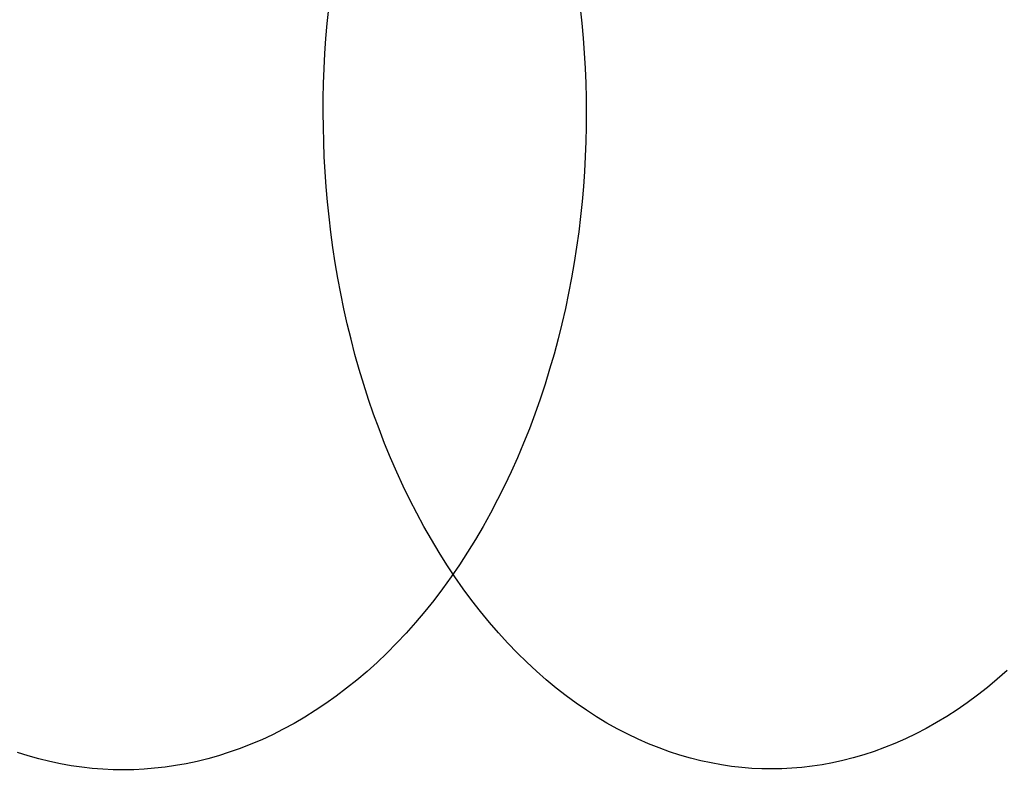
# Model space of a CAD drawing. Header units: millimetres. Extents: x -2852 to 102, y -106 to 97.
# Tile 135 of 256: x -2511 to -2501, y -12 to -4. Entities that reach past the tile are written whole.
import ezdxf

# ---------------------------------------------------------------- set-up
doc = ezdxf.new("R2010")
doc.units = ezdxf.units.MM
doc.header["$MEASUREMENT"] = 0
doc.layers.add('Predefinito', color=5, linetype='Continuous')

msp = doc.modelspace()

# ---------------------------------------------------------------- linework, layer by layer
at = {"layer": 'Predefinito', "extrusion": (-0.001366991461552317, 0.9999990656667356, 0)}
msp.add_lwpolyline([(1893.351324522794, 1025.42292373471), (1943.995638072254, 932.9039963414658), (1961.195860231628, 903.3342027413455), (1978.993972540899, 874.0949544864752), (1998.616769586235, 843.5455550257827), (2019.57383825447, 812.9372917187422), (2030.542156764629, 797.7648246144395), (2041.807183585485, 782.7956663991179), (2053.362682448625, 768.0910785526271), (2065.262349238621, 753.6442822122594), (2077.378819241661, 739.6632572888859), (2089.887840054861, 726.0076633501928), (2102.541407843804, 713.0045566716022), (2109.031955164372, 706.653154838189), (2115.637419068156, 700.4117466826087), (2122.164949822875, 694.4647839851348), (2128.809624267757, 688.6383311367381), (2135.576121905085, 682.9420587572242), (2142.469122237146, 677.385637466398), (2149.247856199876, 672.1639067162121), (2156.152456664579, 667.0940738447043), (2163.186477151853, 662.1888820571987), (2170.353255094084, 657.4618598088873), (2177.385123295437, 653.090251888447), (2184.545983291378, 648.9110545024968), (2191.838042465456, 644.9391512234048), (2199.261258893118, 641.1914949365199), (2206.558744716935, 637.7994573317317), (2213.976013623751, 634.6499397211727), (2217.728858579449, 633.1713967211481), (2221.510611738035, 631.7599396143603), (2225.320770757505, 630.4178294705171), (2229.158833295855, 629.1473273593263), (2233.492784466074, 627.8109071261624), (2237.855495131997, 626.5693829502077), (2242.242043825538, 625.4243394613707), (2246.65050374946, 624.3753822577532), (2250.820668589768, 623.4747271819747), (2255.007433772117, 622.6581809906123), (2259.208897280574, 621.9254063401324), (2263.422687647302, 621.2759436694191), (2267.618848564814, 620.7126819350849), (2271.823276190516, 620.2303412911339), (2276.03452739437, 619.8281001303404), (2280.25115904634, 619.5051368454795), (2284.471709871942, 619.2606014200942), (2288.694646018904, 619.0935302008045), (2292.918415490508, 619.0029311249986), (2297.141466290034, 618.9878121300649), (2305.55707747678, 619.1790170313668), (2313.954794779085, 619.6579889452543), (2322.325882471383, 620.4160973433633), (2330.66210220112, 621.4445185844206), (2338.947760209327, 622.733170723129), (2347.184703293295, 624.2748402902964), (2355.367115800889, 626.0616068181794), (2363.489182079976, 628.0855498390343), (2371.510279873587, 630.3286765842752), (2379.462038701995, 632.7929579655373), (2387.340598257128, 635.4722975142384), (2395.141678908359, 638.3606017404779), (2402.771482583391, 641.4149501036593), (2410.318012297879, 644.6638726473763), (2417.777958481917, 648.1037776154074), (2425.148011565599, 651.731073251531), (2432.266807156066, 655.457280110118), (2439.29190530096, 659.3574054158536), (2446.218870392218, 663.4296977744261), (2453.043600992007, 667.6731772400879), (2459.336958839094, 671.8008511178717), (2465.532588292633, 676.0781928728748), (2471.625899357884, 680.5058177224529), (2477.611476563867, 685.0847145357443), (2485.196021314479, 691.2439231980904), (2492.572953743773, 697.6527941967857), (2496.48016059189, 701.227419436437), (2500.322119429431, 704.8714970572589), (2504.097656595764, 708.5832848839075), (2507.805818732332, 712.3606644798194), (2514.889817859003, 719.9615224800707), (2521.70957167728, 727.7888870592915), (2528.210201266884, 735.7512486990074), (2534.459556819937, 743.8977345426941), (2540.461105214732, 752.2003302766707), (2546.233647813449, 760.6471974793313), (2551.824459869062, 769.2712208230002), (2557.213527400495, 778.000570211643), (2562.522258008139, 786.9957281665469), (2567.663563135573, 796.0696525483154), (2577.52678111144, 814.3908881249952), (2632.82336339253, 924.5810875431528), (2644.451836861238, 945.9817918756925), (2657.017906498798, 967.7557466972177), (2680.503230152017, 1005.603319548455), (2683.726436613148, 1011.103481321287), (2686.673477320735, 1016.485880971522), (2687.995116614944, 1019.075738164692), (2689.268848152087, 1021.731139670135), (2690.354444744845, 1024.168534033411), (2690.874860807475, 1025.41657920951), (2691.377838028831, 1026.687096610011)], dxfattribs=at)
msp.add_lwpolyline([(1893.351324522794, 1025.42292373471), (1943.995638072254, 932.9039963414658), (1961.195860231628, 903.3342027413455), (1978.993972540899, 874.0949544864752), (1998.616769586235, 843.5455550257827), (2019.57383825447, 812.9372917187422), (2030.542156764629, 797.7648246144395), (2041.807183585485, 782.7956663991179), (2053.362682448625, 768.0910785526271), (2065.262349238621, 753.6442822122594), (2077.378819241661, 739.6632572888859), (2089.887840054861, 726.0076633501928), (2102.541407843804, 713.0045566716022), (2109.031955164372, 706.653154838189), (2115.637419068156, 700.4117466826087), (2122.164949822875, 694.4647839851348), (2128.809624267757, 688.6383311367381), (2135.576121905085, 682.9420587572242), (2142.469122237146, 677.385637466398), (2149.247856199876, 672.1639067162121), (2156.152456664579, 667.0940738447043), (2163.186477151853, 662.1888820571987), (2170.353255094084, 657.4618598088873), (2177.385123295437, 653.090251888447), (2184.545983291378, 648.9110545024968), (2191.838042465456, 644.9391512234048), (2199.261258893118, 641.1914949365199), (2206.558744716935, 637.7994573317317), (2213.976013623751, 634.6499397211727), (2217.728858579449, 633.1713967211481), (2221.510611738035, 631.7599396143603), (2225.320770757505, 630.4178294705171), (2229.158833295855, 629.1473273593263), (2233.492784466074, 627.8109071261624), (2237.855495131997, 626.5693829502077), (2242.242043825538, 625.4243394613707), (2246.65050374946, 624.3753822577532), (2250.820668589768, 623.4747271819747), (2255.007433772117, 622.6581809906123), (2259.208897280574, 621.9254063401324), (2263.422687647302, 621.2759436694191), (2267.618848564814, 620.7126819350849), (2271.823276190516, 620.2303412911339), (2276.03452739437, 619.8281001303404), (2280.25115904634, 619.5051368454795), (2284.471709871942, 619.2606014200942), (2288.694646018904, 619.0935302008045), (2292.918415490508, 619.0029311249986), (2297.141466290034, 618.9878121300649), (2305.55707747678, 619.1790170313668), (2313.954794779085, 619.6579889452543), (2322.325882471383, 620.4160973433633), (2330.66210220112, 621.4445185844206), (2338.947760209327, 622.733170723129), (2347.184703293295, 624.2748402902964), (2355.367115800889, 626.0616068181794), (2363.489182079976, 628.0855498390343), (2371.510279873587, 630.3286765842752), (2379.462038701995, 632.7929579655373), (2387.340598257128, 635.4722975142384), (2395.141678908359, 638.3606017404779), (2402.771482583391, 641.4149501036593), (2410.318012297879, 644.6638726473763), (2417.777958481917, 648.1037776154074), (2425.148011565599, 651.731073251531), (2432.266807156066, 655.457280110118), (2439.29190530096, 659.3574054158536), (2446.218870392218, 663.4296977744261), (2453.043600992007, 667.6731772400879), (2459.336958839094, 671.8008511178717), (2465.532588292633, 676.0781928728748), (2471.625899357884, 680.5058177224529), (2477.611476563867, 685.0847145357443), (2485.196021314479, 691.2439231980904), (2492.572953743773, 697.6527941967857), (2496.48016059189, 701.227419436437), (2500.322119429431, 704.8714970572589), (2504.097656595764, 708.5832848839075), (2507.805818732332, 712.3606644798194), (2514.889817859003, 719.9615224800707), (2521.70957167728, 727.7888870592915), (2528.210201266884, 735.7512486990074), (2534.459556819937, 743.8977345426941), (2540.461105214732, 752.2003302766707), (2546.233647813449, 760.6471974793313), (2551.824459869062, 769.2712208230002), (2557.213527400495, 778.000570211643), (2562.522258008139, 786.9957281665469), (2567.663563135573, 796.0696525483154), (2577.52678111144, 814.3908881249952), (2632.82336339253, 924.5810875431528), (2644.451836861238, 945.9817918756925), (2657.017906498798, 967.7557466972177), (2680.503230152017, 1005.603319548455), (2683.726436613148, 1011.103481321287), (2686.673477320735, 1016.485880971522), (2687.995116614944, 1019.075738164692), (2689.268848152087, 1021.731139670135), (2690.354444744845, 1024.168534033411), (2690.874860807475, 1025.41657920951), (2691.377838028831, 1026.687096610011)], dxfattribs=at)
at = {"layer": 'Predefinito', "extrusion": (-0.001366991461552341, 0.9999990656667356, 0)}
msp.add_lwpolyline([(2685.093597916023, 1029.656408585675), (2684.652767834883, 1028.514424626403), (2684.178802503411, 1027.353558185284), (2683.136399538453, 1024.977799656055), (2681.976255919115, 1022.534376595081), (2680.708238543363, 1020.028532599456), (2679.342214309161, 1017.465511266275), (2677.888050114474, 1014.850556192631), (2674.754769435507, 1009.485819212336), (2647.236081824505, 964.8120572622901), (2634.885210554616, 943.0068633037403), (2623.437528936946, 921.6081928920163), (2573.471985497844, 821.6063727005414), (2563.678453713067, 803.1830507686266), (2553.533115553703, 785.344988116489), (2548.272492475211, 776.6534082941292), (2542.856685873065, 768.1177184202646), (2537.263285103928, 759.7411102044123), (2531.469879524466, 751.526775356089), (2525.454058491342, 743.4779055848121), (2519.19341136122, 735.5976926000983), (2512.665527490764, 727.8893281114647), (2505.84799623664, 720.3560038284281), (2498.718406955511, 713.0009114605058), (2495.029587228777, 709.3911996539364), (2491.254349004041, 705.8272427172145), (2487.389890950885, 702.3094396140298), (2483.433411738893, 698.8381893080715), (2479.382110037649, 695.4138907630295), (2475.233184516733, 692.0369429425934), (2469.343648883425, 687.4556619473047), (2463.270454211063, 682.973492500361), (2457.02125633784, 678.5985806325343), (2450.603711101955, 674.3390723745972), (2444.025474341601, 670.2031137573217), (2437.294201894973, 666.19885081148), (2430.417549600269, 662.3344295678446), (2423.403173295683, 658.6179960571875), (2416.25872881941, 655.057696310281), (2408.991872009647, 651.6616763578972), (2401.610258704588, 648.4380822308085), (2394.121544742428, 645.3950599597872), (2386.533385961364, 642.5407555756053), (2378.853438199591, 639.883315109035), (2371.089357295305, 637.430884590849), (2363.2487990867, 635.191610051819), (2355.339419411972, 633.1736375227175), (2347.368874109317, 631.3851130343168), (2339.34481901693, 629.8341826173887), (2331.274909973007, 628.528992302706), (2323.166802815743, 627.4776881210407), (2315.028153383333, 626.688416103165), (2306.866617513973, 626.1693222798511), (2298.68985104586, 625.9285526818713), (2294.598148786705, 625.9150851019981), (2290.505509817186, 625.9742533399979), (2286.412891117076, 626.1070756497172), (2282.321249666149, 626.3145702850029), (2278.23154244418, 626.5977554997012), (2274.144726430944, 626.9576495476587), (2270.061758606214, 627.395270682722), (2265.983595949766, 627.9116371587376), (2261.911195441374, 628.507767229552), (2257.845514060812, 629.1846791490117), (2253.787508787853, 629.9433911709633), (2249.738136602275, 630.7849215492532), (2245.698354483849, 631.7102885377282), (2241.669119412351, 632.7205103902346), (2237.651388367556, 633.816605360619), (2233.646118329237, 634.9995917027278), (2229.971796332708, 636.1656457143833), (2226.308964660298, 637.4051216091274), (2222.657749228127, 638.7169859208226), (2219.018275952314, 640.1002051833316), (2215.390670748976, 641.5537459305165), (2211.775059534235, 643.0765746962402), (2204.580322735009, 646.3259624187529), (2197.435072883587, 649.8401006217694), (2190.340317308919, 653.6107215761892), (2183.297063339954, 657.629557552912), (2176.30631830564, 661.8883408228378), (2169.369089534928, 666.378803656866), (2162.486384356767, 671.0926783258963), (2155.659210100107, 676.0216971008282), (2148.888574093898, 681.1575922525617), (2142.175483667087, 686.4920960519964), (2135.520946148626, 692.0169407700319), (2128.925968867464, 697.7238586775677), (2122.39155915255, 703.6045820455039), (2115.918724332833, 709.6508431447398), (2109.508471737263, 715.8543742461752), (2096.879742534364, 728.7001755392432), (2084.513430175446, 742.0758440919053), (2072.417593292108, 755.915238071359), (2060.600290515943, 770.1522156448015), (2049.069580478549, 784.7206349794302), (2037.833521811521, 799.5543542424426), (2026.900173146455, 814.587231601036), (2005.973840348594, 844.9858932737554), (1986.355051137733, 875.3874853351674), (1968.10827456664, 905.2628731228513), (1951.297979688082, 934.0829219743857), (1899.710998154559, 1028.227034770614)], dxfattribs=at)
msp.add_lwpolyline([(2685.093597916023, 1029.656408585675), (2684.652767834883, 1028.514424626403), (2684.178802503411, 1027.353558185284), (2683.136399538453, 1024.977799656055), (2681.976255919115, 1022.534376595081), (2680.708238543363, 1020.028532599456), (2679.342214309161, 1017.465511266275), (2677.888050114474, 1014.850556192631), (2674.754769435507, 1009.485819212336), (2647.236081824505, 964.8120572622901), (2634.885210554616, 943.0068633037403), (2623.437528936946, 921.6081928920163), (2573.471985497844, 821.6063727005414), (2563.678453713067, 803.1830507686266), (2553.533115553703, 785.344988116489), (2548.272492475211, 776.6534082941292), (2542.856685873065, 768.1177184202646), (2537.263285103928, 759.7411102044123), (2531.469879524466, 751.526775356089), (2525.454058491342, 743.4779055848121), (2519.19341136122, 735.5976926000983), (2512.665527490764, 727.8893281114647), (2505.84799623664, 720.3560038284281), (2498.718406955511, 713.0009114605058), (2495.029587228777, 709.3911996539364), (2491.254349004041, 705.8272427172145), (2487.389890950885, 702.3094396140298), (2483.433411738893, 698.8381893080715), (2479.382110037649, 695.4138907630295), (2475.233184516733, 692.0369429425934), (2469.343648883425, 687.4556619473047), (2463.270454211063, 682.973492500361), (2457.02125633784, 678.5985806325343), (2450.603711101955, 674.3390723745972), (2444.025474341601, 670.2031137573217), (2437.294201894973, 666.19885081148), (2430.417549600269, 662.3344295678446), (2423.403173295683, 658.6179960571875), (2416.25872881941, 655.057696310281), (2408.991872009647, 651.6616763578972), (2401.610258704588, 648.4380822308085), (2394.121544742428, 645.3950599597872), (2386.533385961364, 642.5407555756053), (2378.853438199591, 639.883315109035), (2371.089357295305, 637.430884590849), (2363.2487990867, 635.191610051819), (2355.339419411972, 633.1736375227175), (2347.368874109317, 631.3851130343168), (2339.34481901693, 629.8341826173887), (2331.274909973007, 628.528992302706), (2323.166802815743, 627.4776881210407), (2315.028153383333, 626.688416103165), (2306.866617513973, 626.1693222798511), (2298.68985104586, 625.9285526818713), (2294.598148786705, 625.9150851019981), (2290.505509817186, 625.9742533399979), (2286.412891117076, 626.1070756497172), (2282.321249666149, 626.3145702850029), (2278.23154244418, 626.5977554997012), (2274.144726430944, 626.9576495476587), (2270.061758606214, 627.395270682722), (2265.983595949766, 627.9116371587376), (2261.911195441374, 628.507767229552), (2257.845514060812, 629.1846791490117), (2253.787508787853, 629.9433911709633), (2249.738136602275, 630.7849215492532), (2245.698354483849, 631.7102885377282), (2241.669119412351, 632.7205103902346), (2237.651388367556, 633.816605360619), (2233.646118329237, 634.9995917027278), (2229.971796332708, 636.1656457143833), (2226.308964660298, 637.4051216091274), (2222.657749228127, 638.7169859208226), (2219.018275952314, 640.1002051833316), (2215.390670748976, 641.5537459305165), (2211.775059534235, 643.0765746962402), (2204.580322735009, 646.3259624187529), (2197.435072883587, 649.8401006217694), (2190.340317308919, 653.6107215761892), (2183.297063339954, 657.629557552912), (2176.30631830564, 661.8883408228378), (2169.369089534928, 666.378803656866), (2162.486384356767, 671.0926783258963), (2155.659210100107, 676.0216971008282), (2148.888574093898, 681.1575922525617), (2142.175483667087, 686.4920960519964), (2135.520946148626, 692.0169407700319), (2128.925968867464, 697.7238586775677), (2122.39155915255, 703.6045820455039), (2115.918724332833, 709.6508431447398), (2109.508471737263, 715.8543742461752), (2096.879742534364, 728.7001755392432), (2084.513430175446, 742.0758440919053), (2072.417593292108, 755.915238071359), (2060.600290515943, 770.1522156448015), (2049.069580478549, 784.7206349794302), (2037.833521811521, 799.5543542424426), (2026.900173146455, 814.587231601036), (2005.973840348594, 844.9858932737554), (1986.355051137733, 875.3874853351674), (1968.10827456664, 905.2628731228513), (1951.297979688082, 934.0829219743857), (1899.710998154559, 1028.227034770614)], dxfattribs=at)
at = {"layer": 'Predefinito', "extrusion": (-0.001366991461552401, 0.9999990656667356, 0)}
msp.add_lwpolyline([(1905.997822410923, 1031.428428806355), (1956.520984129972, 939.1582508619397), (1973.60453218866, 909.8168611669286), (1991.259059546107, 880.8453350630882), (2010.695863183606, 850.6233721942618), (2031.418514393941, 820.4007730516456), (2042.247419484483, 805.4451126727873), (2053.355742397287, 790.7096059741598), (2064.734860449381, 776.2565019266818), (2076.43433653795, 762.081482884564), (2088.325555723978, 748.3907403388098), (2100.576544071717, 735.0493230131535), (2112.939555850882, 722.3789109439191), (2119.268332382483, 716.2038331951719), (2125.699634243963, 710.1457278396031), (2132.045113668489, 704.3836209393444), (2138.493589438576, 698.7488820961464), (2145.048292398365, 693.2512228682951), (2151.712453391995, 687.9003548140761), (2158.252666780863, 682.8836246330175), (2164.899770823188, 678.0249701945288), (2171.655563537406, 673.33675698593), (2178.52156675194, 668.8319380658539), (2185.240655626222, 664.6786451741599), (2192.064280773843, 660.7210165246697), (2198.992865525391, 656.9728005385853), (2206.024797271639, 653.449331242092), (2212.916299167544, 650.2727041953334), (2219.898812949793, 647.3353820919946), (2223.423111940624, 645.9610588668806), (2226.968924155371, 644.652069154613), (2230.535890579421, 643.410239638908), (2234.123652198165, 642.2373970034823), (2238.169605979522, 641.0065670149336), (2242.240851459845, 639.8648201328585), (2246.336730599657, 638.812186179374), (2250.455498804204, 637.8483913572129), (2254.353226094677, 637.0217065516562), (2258.268264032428, 636.2731354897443), (2262.199242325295, 635.6023215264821), (2266.144102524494, 635.0088970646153), (2270.07487688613, 634.4955651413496), (2274.015905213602, 634.0575691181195), (2277.965941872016, 633.6942292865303), (2281.923741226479, 633.4048659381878), (2285.888028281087, 633.1887752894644), (2289.85741059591, 633.0451572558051), (2293.830466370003, 632.9731876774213), (2297.805773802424, 632.972042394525), (2305.73650788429, 633.1778775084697), (2313.662034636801, 633.6549275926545), (2321.573915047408, 634.3958589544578), (2329.463989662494, 635.3931204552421), (2337.31691743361, 636.6378809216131), (2345.133722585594, 638.1238482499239), (2352.90812033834, 639.8439832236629), (2360.633825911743, 641.7912466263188), (2368.271357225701, 643.9488468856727), (2375.8498479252, 646.3189358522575), (2383.364657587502, 648.8958320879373), (2390.810761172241, 651.6738342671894), (2398.097603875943, 654.6117491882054), (2405.308166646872, 657.7368640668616), (2412.438284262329, 661.0455118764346), (2419.483791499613, 664.5340255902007), (2426.289408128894, 668.1170587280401), (2433.004724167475, 671.8662564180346), (2439.624449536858, 675.7793492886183), (2446.143566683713, 679.8546955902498), (2452.151421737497, 683.8161770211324), (2458.061334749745, 687.9179720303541), (2463.867861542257, 692.1596947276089), (2469.564661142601, 696.5411020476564), (2476.774283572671, 702.4275868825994), (2483.783399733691, 708.5497547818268), (2487.495615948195, 711.9641711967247), (2491.146267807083, 715.4452261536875), (2494.734752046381, 718.9917420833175), (2498.260593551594, 722.6021817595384), (2505.001949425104, 729.8726302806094), (2511.501801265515, 737.3701929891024), (2517.709842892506, 745.0109719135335), (2523.692201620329, 752.8455871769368), (2529.453121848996, 760.8504326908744), (2535.010897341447, 769.016779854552), (2540.411160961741, 777.3790323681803), (2545.634181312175, 785.8694052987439), (2550.797351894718, 794.6460133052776), (2555.815460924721, 803.527700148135), (2565.492794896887, 821.545129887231), (2620.831805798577, 931.8062205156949), (2632.630802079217, 953.4826676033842), (2645.4134554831, 975.5875227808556), (2668.905650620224, 1013.445253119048), (2671.936917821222, 1018.653796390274), (2673.307180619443, 1021.129516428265), (2674.61864502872, 1023.604817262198), (2675.780684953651, 1025.917584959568), (2676.866640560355, 1028.226160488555), (2677.757342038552, 1030.277169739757), (2678.169630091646, 1031.296693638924), (2678.556852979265, 1032.310471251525)], dxfattribs=at)
msp.add_lwpolyline([(1905.997822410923, 1031.428428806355), (1956.520984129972, 939.1582508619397), (1973.60453218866, 909.8168611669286), (1991.259059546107, 880.8453350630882), (2010.695863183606, 850.6233721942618), (2031.418514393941, 820.4007730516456), (2042.247419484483, 805.4451126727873), (2053.355742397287, 790.7096059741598), (2064.734860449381, 776.2565019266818), (2076.43433653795, 762.081482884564), (2088.325555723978, 748.3907403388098), (2100.576544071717, 735.0493230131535), (2112.939555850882, 722.3789109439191), (2119.268332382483, 716.2038331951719), (2125.699634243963, 710.1457278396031), (2132.045113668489, 704.3836209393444), (2138.493589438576, 698.7488820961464), (2145.048292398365, 693.2512228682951), (2151.712453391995, 687.9003548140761), (2158.252666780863, 682.8836246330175), (2164.899770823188, 678.0249701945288), (2171.655563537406, 673.33675698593), (2178.52156675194, 668.8319380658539), (2185.240655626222, 664.6786451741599), (2192.064280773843, 660.7210165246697), (2198.992865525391, 656.9728005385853), (2206.024797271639, 653.449331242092), (2212.916299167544, 650.2727041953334), (2219.898812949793, 647.3353820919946), (2223.423111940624, 645.9610588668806), (2226.968924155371, 644.652069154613), (2230.535890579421, 643.410239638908), (2234.123652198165, 642.2373970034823), (2238.169605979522, 641.0065670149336), (2242.240851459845, 639.8648201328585), (2246.336730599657, 638.812186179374), (2250.455498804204, 637.8483913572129), (2254.353226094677, 637.0217065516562), (2258.268264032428, 636.2731354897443), (2262.199242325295, 635.6023215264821), (2266.144102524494, 635.0088970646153), (2270.07487688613, 634.4955651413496), (2274.015905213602, 634.0575691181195), (2277.965941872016, 633.6942292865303), (2281.923741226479, 633.4048659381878), (2285.888028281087, 633.1887752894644), (2289.85741059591, 633.0451572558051), (2293.830466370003, 632.9731876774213), (2297.805773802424, 632.972042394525), (2305.73650788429, 633.1778775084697), (2313.662034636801, 633.6549275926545), (2321.573915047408, 634.3958589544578), (2329.463989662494, 635.3931204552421), (2337.31691743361, 636.6378809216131), (2345.133722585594, 638.1238482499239), (2352.90812033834, 639.8439832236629), (2360.633825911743, 641.7912466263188), (2368.271357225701, 643.9488468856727), (2375.8498479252, 646.3189358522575), (2383.364657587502, 648.8958320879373), (2390.810761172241, 651.6738342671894), (2398.097603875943, 654.6117491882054), (2405.308166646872, 657.7368640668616), (2412.438284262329, 661.0455118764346), (2419.483791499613, 664.5340255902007), (2426.289408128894, 668.1170587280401), (2433.004724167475, 671.8662564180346), (2439.624449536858, 675.7793492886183), (2446.143566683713, 679.8546955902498), (2452.151421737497, 683.8161770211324), (2458.061334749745, 687.9179720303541), (2463.867861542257, 692.1596947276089), (2469.564661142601, 696.5411020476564), (2476.774283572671, 702.4275868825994), (2483.783399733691, 708.5497547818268), (2487.495615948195, 711.9641711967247), (2491.146267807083, 715.4452261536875), (2494.734752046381, 718.9917420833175), (2498.260593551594, 722.6021817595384), (2505.001949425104, 729.8726302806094), (2511.501801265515, 737.3701929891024), (2517.709842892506, 745.0109719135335), (2523.692201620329, 752.8455871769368), (2529.453121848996, 760.8504326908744), (2535.010897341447, 769.016779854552), (2540.411160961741, 777.3790323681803), (2545.634181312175, 785.8694052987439), (2550.797351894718, 794.6460133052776), (2555.815460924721, 803.527700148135), (2565.492794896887, 821.545129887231), (2620.831805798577, 931.8062205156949), (2632.630802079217, 953.4826676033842), (2645.4134554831, 975.5875227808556), (2668.905650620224, 1013.445253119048), (2671.936917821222, 1018.653796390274), (2673.307180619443, 1021.129516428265), (2674.61864502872, 1023.604817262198), (2675.780684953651, 1025.917584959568), (2676.866640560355, 1028.226160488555), (2677.757342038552, 1030.277169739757), (2678.169630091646, 1031.296693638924), (2678.556852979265, 1032.310471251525)], dxfattribs=at)
at = {"layer": 'Predefinito', "extrusion": (-0.001366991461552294, 0.9999990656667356, 0)}
msp.add_lwpolyline([(1899.674573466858, 1028.425676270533), (1950.258311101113, 936.0311236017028), (1967.400196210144, 906.575531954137), (1985.126516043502, 877.4701447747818), (2004.656316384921, 847.0844636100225), (2025.496176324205, 816.669032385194), (2036.394788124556, 801.6049686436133), (2047.581462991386, 786.7526361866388), (2059.048771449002, 772.1737902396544), (2070.848342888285, 757.8628825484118), (2082.852187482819, 744.026998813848), (2095.23219206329, 730.5284931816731), (2107.740481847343, 717.6917338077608), (2114.150143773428, 711.4284940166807), (2120.668526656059, 705.2787372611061), (2127.105031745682, 699.4242024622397), (2133.651606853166, 693.6936066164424), (2140.312207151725, 688.0966408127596), (2147.090787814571, 682.642996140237), (2153.750261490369, 677.5237656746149), (2160.526113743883, 672.5595220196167), (2167.421020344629, 667.7628195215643), (2174.437410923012, 663.1468989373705), (2181.312889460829, 658.8844485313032), (2188.30513203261, 654.8160355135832), (2195.415453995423, 650.9559758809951), (2202.643028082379, 647.3204130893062), (2209.73752194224, 644.0360807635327), (2216.937413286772, 640.9926609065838), (2220.575985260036, 639.5662277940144), (2224.239767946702, 638.2060043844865), (2227.928330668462, 636.9140345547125), (2231.64124274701, 635.6923621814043), (2235.831195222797, 634.4087370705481), (2240.048173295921, 633.2171015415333), (2244.289387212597, 632.1182628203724), (2248.553001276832, 631.1118868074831), (2252.586947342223, 630.2482168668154), (2256.637848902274, 629.4656582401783), (2260.704069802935, 628.7638639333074), (2264.783395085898, 628.1424203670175), (2268.846862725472, 627.6041235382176), (2272.919590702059, 627.1439552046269), (2277.000234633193, 626.7611647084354), (2281.087450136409, 626.4550013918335), (2285.179869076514, 626.2246883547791), (2289.276028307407, 626.0693437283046), (2293.374440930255, 625.98805940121), (2297.473620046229, 625.979927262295), (2305.646792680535, 626.1784472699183), (2313.808414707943, 626.6564582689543), (2321.949898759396, 627.4059781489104), (2330.063045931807, 628.4188195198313), (2338.132338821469, 629.6855258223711), (2346.159212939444, 631.1993442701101), (2354.137618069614, 632.952795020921), (2362.061503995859, 634.9383982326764), (2369.890818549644, 637.1387617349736), (2377.655943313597, 639.5559469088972), (2385.352627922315, 642.1840648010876), (2392.9762200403, 645.0172180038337), (2400.434543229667, 648.0133496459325), (2407.813089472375, 651.200368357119), (2415.108121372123, 654.574644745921), (2422.315901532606, 658.1325494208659), (2429.27810764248, 661.7871694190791), (2436.148314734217, 665.6118309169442), (2442.921659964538, 669.6045235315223), (2449.59358383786, 673.7639364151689), (2455.744190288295, 677.8085140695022), (2461.796961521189, 681.9980824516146), (2467.746880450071, 686.3327562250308), (2473.588068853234, 690.8129082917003), (2480.985152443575, 696.835755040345), (2488.178176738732, 703.1012744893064), (2491.987888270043, 706.5957953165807), (2495.734193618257, 710.1583616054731), (2499.416204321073, 713.7875134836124), (2503.033206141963, 717.481423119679), (2509.945883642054, 724.91707638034), (2516.605686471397, 732.579540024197), (2522.960022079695, 740.3811103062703), (2529.075879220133, 748.3716608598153), (2534.957113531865, 756.5253814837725), (2540.622272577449, 764.8319886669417), (2546.117810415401, 773.3251265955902), (2551.423854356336, 781.9349877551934), (2556.659804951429, 790.8208707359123), (2561.739512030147, 799.7986763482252), (2571.509788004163, 817.9680090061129), (2626.827584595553, 928.1936540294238), (2638.541319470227, 949.7322297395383), (2651.215680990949, 971.6716347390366), (2674.70444038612, 1009.524286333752), (2677.831677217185, 1014.878638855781), (2679.262425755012, 1017.450514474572), (2680.646061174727, 1020.04534911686), (2681.887900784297, 1022.49666156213), (2683.067744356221, 1024.978650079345), (2684.055893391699, 1027.222851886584), (2684.52224544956, 1028.356636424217), (2684.967345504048, 1029.498783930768)], dxfattribs=at)
msp.add_lwpolyline([(1899.674573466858, 1028.425676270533), (1950.258311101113, 936.0311236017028), (1967.400196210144, 906.575531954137), (1985.126516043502, 877.4701447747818), (2004.656316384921, 847.0844636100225), (2025.496176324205, 816.669032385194), (2036.394788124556, 801.6049686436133), (2047.581462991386, 786.7526361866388), (2059.048771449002, 772.1737902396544), (2070.848342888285, 757.8628825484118), (2082.852187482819, 744.026998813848), (2095.23219206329, 730.5284931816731), (2107.740481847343, 717.6917338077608), (2114.150143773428, 711.4284940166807), (2120.668526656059, 705.2787372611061), (2127.105031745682, 699.4242024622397), (2133.651606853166, 693.6936066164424), (2140.312207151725, 688.0966408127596), (2147.090787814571, 682.642996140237), (2153.750261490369, 677.5237656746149), (2160.526113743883, 672.5595220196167), (2167.421020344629, 667.7628195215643), (2174.437410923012, 663.1468989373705), (2181.312889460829, 658.8844485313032), (2188.30513203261, 654.8160355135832), (2195.415453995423, 650.9559758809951), (2202.643028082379, 647.3204130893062), (2209.73752194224, 644.0360807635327), (2216.937413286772, 640.9926609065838), (2220.575985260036, 639.5662277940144), (2224.239767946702, 638.2060043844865), (2227.928330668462, 636.9140345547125), (2231.64124274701, 635.6923621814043), (2235.831195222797, 634.4087370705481), (2240.048173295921, 633.2171015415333), (2244.289387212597, 632.1182628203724), (2248.553001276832, 631.1118868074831), (2252.586947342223, 630.2482168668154), (2256.637848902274, 629.4656582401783), (2260.704069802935, 628.7638639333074), (2264.783395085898, 628.1424203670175), (2268.846862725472, 627.6041235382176), (2272.919590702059, 627.1439552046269), (2277.000234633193, 626.7611647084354), (2281.087450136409, 626.4550013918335), (2285.179869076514, 626.2246883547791), (2289.276028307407, 626.0693437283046), (2293.374440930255, 625.98805940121), (2297.473620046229, 625.979927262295), (2305.646792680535, 626.1784472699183), (2313.808414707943, 626.6564582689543), (2321.949898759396, 627.4059781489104), (2330.063045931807, 628.4188195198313), (2338.132338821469, 629.6855258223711), (2346.159212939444, 631.1993442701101), (2354.137618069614, 632.952795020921), (2362.061503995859, 634.9383982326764), (2369.890818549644, 637.1387617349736), (2377.655943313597, 639.5559469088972), (2385.352627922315, 642.1840648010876), (2392.9762200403, 645.0172180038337), (2400.434543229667, 648.0133496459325), (2407.813089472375, 651.200368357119), (2415.108121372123, 654.574644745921), (2422.315901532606, 658.1325494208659), (2429.27810764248, 661.7871694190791), (2436.148314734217, 665.6118309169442), (2442.921659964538, 669.6045235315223), (2449.59358383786, 673.7639364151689), (2455.744190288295, 677.8085140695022), (2461.796961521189, 681.9980824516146), (2467.746880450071, 686.3327562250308), (2473.588068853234, 690.8129082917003), (2480.985152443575, 696.835755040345), (2488.178176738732, 703.1012744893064), (2491.987888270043, 706.5957953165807), (2495.734193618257, 710.1583616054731), (2499.416204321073, 713.7875134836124), (2503.033206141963, 717.481423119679), (2509.945883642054, 724.91707638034), (2516.605686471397, 732.579540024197), (2522.960022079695, 740.3811103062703), (2529.075879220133, 748.3716608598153), (2534.957113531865, 756.5253814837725), (2540.622272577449, 764.8319886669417), (2546.117810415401, 773.3251265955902), (2551.423854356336, 781.9349877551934), (2556.659804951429, 790.8208707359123), (2561.739512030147, 799.7986763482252), (2571.509788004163, 817.9680090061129), (2626.827584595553, 928.1936540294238), (2638.541319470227, 949.7322297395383), (2651.215680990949, 971.6716347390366), (2674.70444038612, 1009.524286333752), (2677.831677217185, 1014.878638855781), (2679.262425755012, 1017.450514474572), (2680.646061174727, 1020.04534911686), (2681.887900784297, 1022.49666156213), (2683.067744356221, 1024.978650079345), (2684.055893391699, 1027.222851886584), (2684.52224544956, 1028.356636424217), (2684.967345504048, 1029.498783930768)], dxfattribs=at)
at = {"layer": 'Predefinito'}
for points in [[(-2505.061767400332, -3.837235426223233, 729.8097599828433), (-2505.044551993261, -3.998840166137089, 729.826794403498), (-2505.030108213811, -4.159700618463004, 729.8410517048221), (-2505.018383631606, -4.319691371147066, 729.8525846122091), (-2505.009322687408, -4.478692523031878, 729.8614489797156), (-2505.002866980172, -4.636589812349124, 729.867703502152), (-2504.998955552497, -4.793274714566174, 729.871409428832), (-2504.997525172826, -4.948644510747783, 729.8726302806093), (-2504.998530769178, -5.104017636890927, 729.871409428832), (-2505.002013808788, -5.260712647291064, 729.867703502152), (-2505.008037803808, -5.418626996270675, 729.8614489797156), (-2505.016664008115, -5.577652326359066, 729.8525846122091), (-2505.027951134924, -5.737674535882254, 729.8410517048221), (-2505.041955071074, -5.898573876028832, 729.826794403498), (-2505.058728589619, -6.060225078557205, 729.8097599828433), (-2505.078321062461, -6.222497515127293, 729.7898991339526), (-2505.100778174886, -6.385255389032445, 729.767166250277), (-2505.126141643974, -6.548357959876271, 729.7415197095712), (-2505.154448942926, -6.711659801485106, 729.7129221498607), (-2505.185733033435, -6.875011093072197, 729.6813407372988), (-2505.220022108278, -7.038257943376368, 729.6467474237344), (-2505.257339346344, -7.201242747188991, 729.6091191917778), (-2505.297702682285, -7.363804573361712, 729.5684382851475), (-2505.341124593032, -7.525779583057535, 729.5246924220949), (-2505.387611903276, -7.687001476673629, 729.4778749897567), (-2505.437165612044, -7.847301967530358, 729.4279852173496), (-2505.489780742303, -8.006511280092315, 729.3750283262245), (-2505.545446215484, -8.16445867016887, 729.3190156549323), (-2505.604144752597, -8.32097296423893, 729.259964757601), (-2505.665852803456, -8.475883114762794, 729.1978994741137), (-2505.730540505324, -8.62901876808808, 729.1328499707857), (-2505.798171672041, -8.780210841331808, 729.0648527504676), (-2505.868703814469, -8.929292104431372, 728.9939506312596), (-2505.942088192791, -9.076097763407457, 728.9201926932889), (-2506.018269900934, -9.220466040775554, 728.8436341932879), (-2506.0971879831, -9.362238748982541, 728.7643364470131), (-2506.17877558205, -9.50126185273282, 728.682366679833), (-2506.262960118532, -9.637386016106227, 728.5977978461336), (-2506.349663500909, -9.770467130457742, 728.5107084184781), (-2506.438802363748, -9.900366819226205, 728.4211821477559), (-2506.530288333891, -10.02695291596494, 728.3293077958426), (-2506.624028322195, -10.15009991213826, 728.2351788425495), (-2506.719924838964, -10.26968937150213, 728.138893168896), (-2506.817876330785, -10.38561030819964, 728.0405527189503), (-2506.917777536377, -10.49775952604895, 727.9402631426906), (-2507.01951985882, -10.60604191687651, 727.8381334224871), (-2507.122991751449, -10.71037071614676, 727.7342754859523), (-2507.228079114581, -10.81066771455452, 727.6288038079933), (-2507.334665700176, -10.90686342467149, 727.5218350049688), (-2507.442633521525, -10.99889720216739, 727.4134874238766), (-2507.551863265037, -11.08671732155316, 727.3038807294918), (-2507.662234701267, -11.17028100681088, 727.1931354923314), (-2507.773627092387, -11.24955441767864, 727.0813727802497), (-2507.885919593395, -11.3245125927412, 726.968713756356), (-2507.998991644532, -11.39513935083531, 726.8552792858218), (-2508.112723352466, -11.46142715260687, 726.741189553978), (-2508.226995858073, -11.52337692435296, 726.6265636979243), (-2508.341691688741, -11.58099784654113, 726.5115194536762), (-2508.456695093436, -11.63430710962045, 726.3961728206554), (-2508.571892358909, -11.68332963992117, 726.2806377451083), (-2508.687172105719, -11.72809779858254, 726.1650258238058), (-2508.802425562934, -11.7686510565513, 726.0494460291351), (-2508.917546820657, -11.80503564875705, 725.9340044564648), (-2509.032433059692, -11.83730421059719, 725.818804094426), (-2509.14698475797, -11.86551539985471, 725.7039446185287), (-2509.2611058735, -11.88973350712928, 725.589522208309), (-2509.374704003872, -11.910028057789, 725.4756293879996), (-2509.487690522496, -11.92647340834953, 725.3623548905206), (-2509.599980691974, -11.93914834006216, 725.2497835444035), (-2509.711493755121, -11.94813565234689, 725.1379961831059), (-2509.822153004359, -11.95352175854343, 725.0270695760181), (-2509.931885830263, -11.95539628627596, 724.9170763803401), (-2510.041623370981, -11.95382177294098, 724.807083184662), (-2510.152296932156, -11.94873822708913, 724.6961565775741), (-2510.263834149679, -11.94005582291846, 724.5843692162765), (-2510.376158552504, -11.92768793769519, 724.4717978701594), (-2510.489189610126, -11.91155155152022, 724.3585233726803), (-2510.602842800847, -11.89156765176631, 724.244630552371), (-2510.717029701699, -11.86766163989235, 724.1302081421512), (-2510.831658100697, -11.83976373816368, 724.0153486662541), (-2510.946632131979, -11.80780939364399, 723.9001483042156), (-2511.061852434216, -11.77173967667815, 723.7847067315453)], [(-2505.061767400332, -3.837235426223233, 729.8097599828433), (-2505.044551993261, -3.998840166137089, 729.826794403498), (-2505.030108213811, -4.159700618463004, 729.8410517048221), (-2505.018383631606, -4.319691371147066, 729.8525846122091), (-2505.009322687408, -4.478692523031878, 729.8614489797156), (-2505.002866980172, -4.636589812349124, 729.867703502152), (-2504.998955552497, -4.793274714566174, 729.871409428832), (-2504.997525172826, -4.948644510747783, 729.8726302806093), (-2504.998530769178, -5.104017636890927, 729.871409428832), (-2505.002013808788, -5.260712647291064, 729.867703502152), (-2505.008037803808, -5.418626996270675, 729.8614489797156), (-2505.016664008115, -5.577652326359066, 729.8525846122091), (-2505.027951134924, -5.737674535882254, 729.8410517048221), (-2505.041955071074, -5.898573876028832, 729.826794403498), (-2505.058728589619, -6.060225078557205, 729.8097599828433), (-2505.078321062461, -6.222497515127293, 729.7898991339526), (-2505.100778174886, -6.385255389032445, 729.767166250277), (-2505.126141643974, -6.548357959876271, 729.7415197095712), (-2505.154448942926, -6.711659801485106, 729.7129221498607), (-2505.185733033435, -6.875011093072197, 729.6813407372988), (-2505.220022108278, -7.038257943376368, 729.6467474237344), (-2505.257339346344, -7.201242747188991, 729.6091191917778), (-2505.297702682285, -7.363804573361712, 729.5684382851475), (-2505.341124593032, -7.525779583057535, 729.5246924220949), (-2505.387611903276, -7.687001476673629, 729.4778749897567), (-2505.437165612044, -7.847301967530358, 729.4279852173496), (-2505.489780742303, -8.006511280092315, 729.3750283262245), (-2505.545446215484, -8.16445867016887, 729.3190156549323), (-2505.604144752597, -8.32097296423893, 729.259964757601), (-2505.665852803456, -8.475883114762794, 729.1978994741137), (-2505.730540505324, -8.62901876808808, 729.1328499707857), (-2505.798171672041, -8.780210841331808, 729.0648527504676), (-2505.868703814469, -8.929292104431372, 728.9939506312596), (-2505.942088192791, -9.076097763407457, 728.9201926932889), (-2506.018269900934, -9.220466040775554, 728.8436341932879), (-2506.0971879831, -9.362238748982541, 728.7643364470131), (-2506.17877558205, -9.50126185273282, 728.682366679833), (-2506.262960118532, -9.637386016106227, 728.5977978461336), (-2506.349663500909, -9.770467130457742, 728.5107084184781), (-2506.438802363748, -9.900366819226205, 728.4211821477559), (-2506.530288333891, -10.02695291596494, 728.3293077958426), (-2506.624028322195, -10.15009991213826, 728.2351788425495), (-2506.719924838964, -10.26968937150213, 728.138893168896), (-2506.817876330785, -10.38561030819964, 728.0405527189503), (-2506.917777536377, -10.49775952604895, 727.9402631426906), (-2507.01951985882, -10.60604191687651, 727.8381334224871), (-2507.122991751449, -10.71037071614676, 727.7342754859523), (-2507.228079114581, -10.81066771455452, 727.6288038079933), (-2507.334665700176, -10.90686342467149, 727.5218350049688), (-2507.442633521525, -10.99889720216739, 727.4134874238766), (-2507.551863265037, -11.08671732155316, 727.3038807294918), (-2507.662234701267, -11.17028100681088, 727.1931354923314), (-2507.773627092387, -11.24955441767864, 727.0813727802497), (-2507.885919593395, -11.3245125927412, 726.968713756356), (-2507.998991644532, -11.39513935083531, 726.8552792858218), (-2508.112723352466, -11.46142715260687, 726.741189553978), (-2508.226995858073, -11.52337692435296, 726.6265636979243), (-2508.341691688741, -11.58099784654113, 726.5115194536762), (-2508.456695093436, -11.63430710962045, 726.3961728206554), (-2508.571892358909, -11.68332963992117, 726.2806377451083), (-2508.687172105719, -11.72809779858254, 726.1650258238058), (-2508.802425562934, -11.7686510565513, 726.0494460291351), (-2508.917546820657, -11.80503564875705, 725.9340044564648), (-2509.032433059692, -11.83730421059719, 725.818804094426), (-2509.14698475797, -11.86551539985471, 725.7039446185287), (-2509.2611058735, -11.88973350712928, 725.589522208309), (-2509.374704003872, -11.910028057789, 725.4756293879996), (-2509.487690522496, -11.92647340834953, 725.3623548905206), (-2509.599980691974, -11.93914834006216, 725.2497835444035), (-2509.711493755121, -11.94813565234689, 725.1379961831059), (-2509.822153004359, -11.95352175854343, 725.0270695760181), (-2509.931885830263, -11.95539628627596, 724.9170763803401), (-2510.041623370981, -11.95382177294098, 724.807083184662), (-2510.152296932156, -11.94873822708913, 724.6961565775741), (-2510.263834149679, -11.94005582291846, 724.5843692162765), (-2510.376158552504, -11.92768793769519, 724.4717978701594), (-2510.489189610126, -11.91155155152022, 724.3585233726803), (-2510.602842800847, -11.89156765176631, 724.244630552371), (-2510.717029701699, -11.86766163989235, 724.1302081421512), (-2510.831658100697, -11.83976373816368, 724.0153486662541), (-2510.946632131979, -11.80780939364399, 723.9001483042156), (-2511.061852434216, -11.77173967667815, 723.7847067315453)], [(-2507.801391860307, -4.952477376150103, 712.3606644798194), (-2507.800428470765, -4.797104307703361, 712.3619260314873), (-2507.797073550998, -4.640409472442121, 712.3657555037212), (-2507.791265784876, -4.482495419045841, 712.3722185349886), (-2507.782946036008, -4.323470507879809, 712.3813784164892), (-2507.772057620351, -4.163448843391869, 712.3932957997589), (-2507.758546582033, -4.002550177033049, 712.408028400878), (-2507.742361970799, -3.840899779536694, 712.4256307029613)], [(-2507.801391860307, -4.952477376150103, 712.3606644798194), (-2507.800428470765, -4.797104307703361, 712.3619260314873), (-2507.797073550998, -4.640409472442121, 712.3657555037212), (-2507.791265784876, -4.482495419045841, 712.3722185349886), (-2507.782946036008, -4.323470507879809, 712.3813784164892), (-2507.772057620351, -4.163448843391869, 712.3932957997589), (-2507.758546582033, -4.002550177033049, 712.408028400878), (-2507.742361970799, -3.840899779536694, 712.4256307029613)], [(-2500.51204535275, -10.8975369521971, 720.1730173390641), (-2500.616267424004, -10.98956560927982, 720.061057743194), (-2500.721707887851, -11.0773805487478, 719.9477970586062), (-2500.828250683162, -11.16093900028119, 719.8333598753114), (-2500.935779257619, -11.24020712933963, 719.7178712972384), (-2501.044176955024, -11.31515998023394, 719.6014565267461), (-2501.15332739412, -11.38578137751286, 719.4842404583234), (-2501.263114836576, -11.45206378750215, 719.3663472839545), (-2501.37342454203, -11.51400814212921, 719.2479001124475), (-2501.484143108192, -11.57162362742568, 719.1290206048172), (-2501.595158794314, -11.62492743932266, 719.0098286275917), (-2501.706361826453, -11.67394450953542, 718.8904419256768), (-2501.817644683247, -11.71870720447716, 718.7709758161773), (-2501.928902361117, -11.75925500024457, 718.6515429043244), (-2502.040032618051, -11.79563413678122, 718.5322528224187), (-2502.150936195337, -11.82789725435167, 718.4132119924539), (-2502.261517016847, -11.85610301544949, 718.2945234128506), (-2502.371682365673, -11.88031571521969, 718.1762864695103), (-2502.481343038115, -11.90060488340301, 718.0585967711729), (-2502.590413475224, -11.91704488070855, 717.9415460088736), (-2502.698811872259, -11.92971449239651, 717.8252218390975), (-2502.806460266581, -11.93869652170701, 717.7097077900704), (-2502.91328460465, -11.94407738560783, 717.5950831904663), (-2503.019214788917, -11.94594671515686, 717.4814231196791), (-2503.125149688, -11.94436700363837, 717.3677630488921), (-2503.231988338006, -11.9392782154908, 717.2531384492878), (-2503.339660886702, -11.9305905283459, 717.137624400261), (-2503.448093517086, -11.91821732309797, 717.0213002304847), (-2503.557208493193, -11.90207558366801, 716.9042494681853), (-2503.666924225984, -11.8820863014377, 716.7865597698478), (-2503.777155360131, -11.85817488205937, 716.6683228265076), (-2503.887812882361, -11.83027155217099, 716.5496342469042), (-2503.998804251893, -11.79831176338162, 716.4305934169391), (-2504.110033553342, -11.76223659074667, 716.3113033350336), (-2504.221401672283, -11.72199312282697, 716.1918704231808), (-2504.332806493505, -11.67753484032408, 716.0724043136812), (-2504.44414312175, -11.62882198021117, 715.9530176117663), (-2504.555304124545, -11.57582188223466, 715.8338256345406), (-2504.666179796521, -11.51850931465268, 715.7149461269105), (-2504.776658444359, -11.45686677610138, 715.5964989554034), (-2504.886626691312, -11.39088477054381, 715.4786057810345), (-2504.995969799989, -11.32056205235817, 715.3613897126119), (-2505.1045720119, -11.24590583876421, 715.2449749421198), (-2505.212316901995, -11.16693198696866, 715.1294863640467), (-2505.319087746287, -11.0836651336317, 715.0150491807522), (-2505.424767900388, -10.99613879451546, 714.9017884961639), (-2505.529241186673, -10.90439542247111, 714.7898289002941), (-2505.632392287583, -10.80848642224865, 714.6792940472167), (-2505.734107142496, -10.70847212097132, 714.5703062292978), (-2505.834273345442, -10.60442169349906, 714.4629859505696), (-2505.932780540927, -10.49641304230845, 714.357451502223), (-2506.029520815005, -10.38453263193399, 714.2538185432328), (-2506.124389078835, -10.26887527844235, 714.1521996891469), (-2506.217283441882, -10.14954389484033, 714.0527041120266), (-2506.308105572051, -10.02664919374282, 713.9554371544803), (-2506.396761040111, -9.900309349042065, 713.8604999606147), (-2506.483159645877, -9.770649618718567, 713.7679891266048), (-2506.56721572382, -9.637801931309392, 713.6779963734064), (-2506.648848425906, -9.50190443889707, 713.5906082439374), (-2506.72798197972, -9.363101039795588, 713.5059058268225), (-2506.80454592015, -9.2215408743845, 713.4239645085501), (-2506.878475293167, -9.077377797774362, 713.3448537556), (-2506.949710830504, -8.930769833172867, 713.26863692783), (-2507.01819909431, -8.781878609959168, 713.1953711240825), (-2507.083892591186, -8.630868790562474, 713.1251070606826), (-2507.146749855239, -8.47790749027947, 713.0578889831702), (-2507.206735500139, -8.323163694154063, 712.993754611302), (-2507.263820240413, -8.166807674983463, 712.9327351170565), (-2507.317980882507, -8.00901041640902, 712.8748551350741), (-2507.369200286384, -7.84994304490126, 712.8201328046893), (-2507.417467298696, -7.689776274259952, 712.76857984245), (-2507.46277665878, -7.528679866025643, 712.7202016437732), (-2507.505128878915, -7.366822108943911, 712.6749974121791), (-2507.544530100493, -7.204369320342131, 712.6329603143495), (-2507.580991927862, -7.041485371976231, 712.5940776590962), (-2507.614531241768, -6.878331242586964, 712.5583310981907), (-2507.645169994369, -6.715064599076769, 712.5256968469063), (-2507.672934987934, -6.551839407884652, 712.496145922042), (-2507.697857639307, -6.38880557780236, 712.4696443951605), (-2507.719973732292, -6.22610863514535, 712.4461536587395), (-2507.739323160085, -6.063889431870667, 712.4256307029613), (-2507.755949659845, -5.90228388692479, 712.408028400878), (-2507.769900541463, -5.741422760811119, 712.3932957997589), (-2507.781226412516, -5.58143146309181, 712.3813784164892), (-2507.789980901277, -5.422429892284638, 712.3722185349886), (-2507.796220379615, -5.26453230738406, 712.3657555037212), (-2507.800003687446, -5.107847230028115, 712.3619260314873), (-2507.801391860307, -4.952477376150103, 712.3606644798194)], [(-2500.51204535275, -10.8975369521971, 720.1730173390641), (-2500.616267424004, -10.98956560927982, 720.061057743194), (-2500.721707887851, -11.0773805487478, 719.9477970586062), (-2500.828250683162, -11.16093900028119, 719.8333598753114), (-2500.935779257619, -11.24020712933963, 719.7178712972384), (-2501.044176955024, -11.31515998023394, 719.6014565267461), (-2501.15332739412, -11.38578137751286, 719.4842404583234), (-2501.263114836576, -11.45206378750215, 719.3663472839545), (-2501.37342454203, -11.51400814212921, 719.2479001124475), (-2501.484143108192, -11.57162362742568, 719.1290206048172), (-2501.595158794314, -11.62492743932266, 719.0098286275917), (-2501.706361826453, -11.67394450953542, 718.8904419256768), (-2501.817644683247, -11.71870720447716, 718.7709758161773), (-2501.928902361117, -11.75925500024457, 718.6515429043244), (-2502.040032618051, -11.79563413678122, 718.5322528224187), (-2502.150936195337, -11.82789725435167, 718.4132119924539), (-2502.261517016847, -11.85610301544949, 718.2945234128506), (-2502.371682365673, -11.88031571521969, 718.1762864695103), (-2502.481343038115, -11.90060488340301, 718.0585967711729), (-2502.590413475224, -11.91704488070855, 717.9415460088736), (-2502.698811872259, -11.92971449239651, 717.8252218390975), (-2502.806460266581, -11.93869652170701, 717.7097077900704), (-2502.91328460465, -11.94407738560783, 717.5950831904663), (-2503.019214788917, -11.94594671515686, 717.4814231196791), (-2503.125149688, -11.94436700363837, 717.3677630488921), (-2503.231988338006, -11.9392782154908, 717.2531384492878), (-2503.339660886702, -11.9305905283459, 717.137624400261), (-2503.448093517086, -11.91821732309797, 717.0213002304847), (-2503.557208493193, -11.90207558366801, 716.9042494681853), (-2503.666924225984, -11.8820863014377, 716.7865597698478), (-2503.777155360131, -11.85817488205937, 716.6683228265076), (-2503.887812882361, -11.83027155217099, 716.5496342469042), (-2503.998804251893, -11.79831176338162, 716.4305934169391), (-2504.110033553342, -11.76223659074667, 716.3113033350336), (-2504.221401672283, -11.72199312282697, 716.1918704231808), (-2504.332806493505, -11.67753484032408, 716.0724043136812), (-2504.44414312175, -11.62882198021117, 715.9530176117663), (-2504.555304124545, -11.57582188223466, 715.8338256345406), (-2504.666179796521, -11.51850931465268, 715.7149461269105), (-2504.776658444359, -11.45686677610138, 715.5964989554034), (-2504.886626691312, -11.39088477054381, 715.4786057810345), (-2504.995969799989, -11.32056205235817, 715.3613897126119), (-2505.1045720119, -11.24590583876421, 715.2449749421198), (-2505.212316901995, -11.16693198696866, 715.1294863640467), (-2505.319087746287, -11.0836651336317, 715.0150491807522), (-2505.424767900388, -10.99613879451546, 714.9017884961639), (-2505.529241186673, -10.90439542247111, 714.7898289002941), (-2505.632392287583, -10.80848642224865, 714.6792940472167), (-2505.734107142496, -10.70847212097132, 714.5703062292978), (-2505.834273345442, -10.60442169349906, 714.4629859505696), (-2505.932780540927, -10.49641304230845, 714.357451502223), (-2506.029520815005, -10.38453263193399, 714.2538185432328), (-2506.124389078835, -10.26887527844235, 714.1521996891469), (-2506.217283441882, -10.14954389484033, 714.0527041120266), (-2506.308105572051, -10.02664919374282, 713.9554371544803), (-2506.396761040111, -9.900309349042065, 713.8604999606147), (-2506.483159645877, -9.770649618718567, 713.7679891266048), (-2506.56721572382, -9.637801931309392, 713.6779963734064), (-2506.648848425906, -9.50190443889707, 713.5906082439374), (-2506.72798197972, -9.363101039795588, 713.5059058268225), (-2506.80454592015, -9.2215408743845, 713.4239645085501), (-2506.878475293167, -9.077377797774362, 713.3448537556), (-2506.949710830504, -8.930769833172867, 713.26863692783), (-2507.01819909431, -8.781878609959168, 713.1953711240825), (-2507.083892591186, -8.630868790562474, 713.1251070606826), (-2507.146749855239, -8.47790749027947, 713.0578889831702), (-2507.206735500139, -8.323163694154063, 712.993754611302), (-2507.263820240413, -8.166807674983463, 712.9327351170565), (-2507.317980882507, -8.00901041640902, 712.8748551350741), (-2507.369200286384, -7.84994304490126, 712.8201328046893), (-2507.417467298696, -7.689776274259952, 712.76857984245), (-2507.46277665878, -7.528679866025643, 712.7202016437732), (-2507.505128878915, -7.366822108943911, 712.6749974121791), (-2507.544530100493, -7.204369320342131, 712.6329603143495), (-2507.580991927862, -7.041485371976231, 712.5940776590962), (-2507.614531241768, -6.878331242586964, 712.5583310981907), (-2507.645169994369, -6.715064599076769, 712.5256968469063), (-2507.672934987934, -6.551839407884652, 712.496145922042), (-2507.697857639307, -6.38880557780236, 712.4696443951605), (-2507.719973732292, -6.22610863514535, 712.4461536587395), (-2507.739323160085, -6.063889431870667, 712.4256307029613), (-2507.755949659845, -5.90228388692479, 712.408028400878), (-2507.769900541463, -5.741422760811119, 712.3932957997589), (-2507.781226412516, -5.58143146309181, 712.3813784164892), (-2507.789980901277, -5.422429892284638, 712.3722185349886), (-2507.796220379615, -5.26453230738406, 712.3657555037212), (-2507.800003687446, -5.107847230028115, 712.3619260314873), (-2507.801391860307, -4.952477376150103, 712.3606644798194)]]:
    msp.add_polyline3d(points, dxfattribs=at)

doc.saveas('drawing.dxf')
